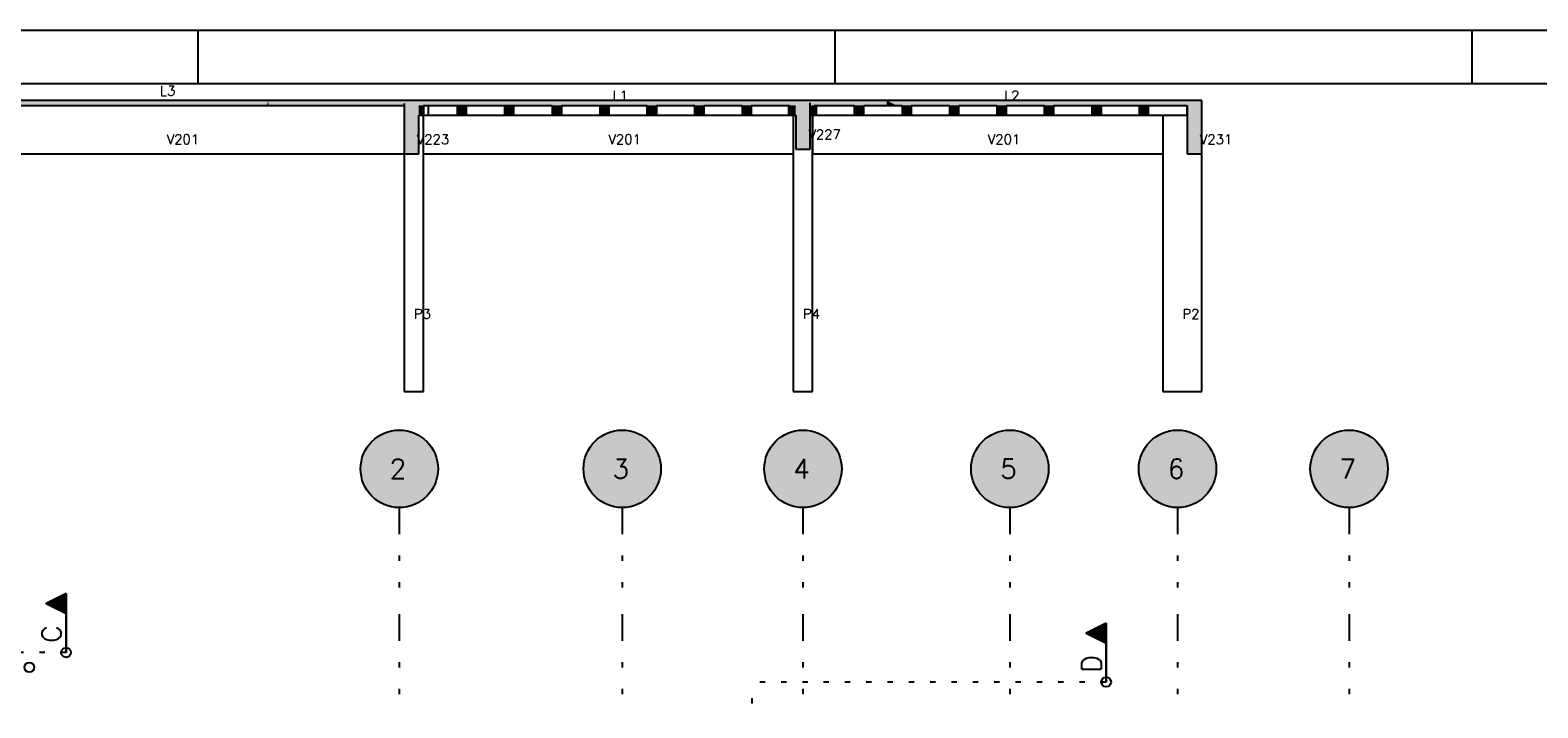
# Model space of a CAD drawing. Extents: x 0 to 119, y 0 to 84.
# Tile 14 of 19: x 18 to 46, y 71 to 84. Entities that reach past the tile are written whole.
import ezdxf

# ---------------------------------------------------------------- set-up
doc = ezdxf.new("R2010")
doc.units = 0
doc.header["$MEASUREMENT"] = 0
doc.linetypes.add('ESTILO_TQS_0002', pattern=[0.4, 0.1, -0.3])
doc.linetypes.add('ESTILO_TQS_0004', pattern=[2, 0.5, -0.4, 0.1, -0.4, 0.1, -0.5])
for name, color, linetype in [('1', 1, 'CONTINUOUS'), ('2', 2, 'CONTINUOUS'), ('3', 3, 'CONTINUOUS'), ('6', 6, 'CONTINUOUS'), ('8', 8, 'CONTINUOUS'), ('9', 9, 'CONTINUOUS')]:
    doc.layers.add(name, color=color, linetype=linetype)
doc.styles.get("Standard").update_dxf_attribs({"font": 'ROMANS.SHX'})

msp = doc.modelspace()

# ---------------------------------------------------------------- linework, layer by layer
at = {"layer": '1', "linetype": 'Continuous'}
for p, q in [((0, 84.1), (118.9, 84.1)), ((21, 83.1), (21, 84.1)), ((32.95, 83.1), (32.95, 84.1)), ((44.9, 83.1), (44.9, 84.1))]:
    msp.add_line(p, q, dxfattribs=at)
at = {"layer": '1', "linetype": 'ESTILO_TQS_0004'}
for p, q in [((24.771, 75.149), (24.771, 6.967)), ((28.953, 75.149), (28.953, 6.967)), ((32.344, 75.149), (32.344, 6.967)), ((36.225, 75.149), (36.225, 6.967)), ((39.371, 75.149), (39.371, 6.967)), ((42.589, 75.149), (42.589, 6.967))]:
    msp.add_line(p, q, dxfattribs=at)
at = {"layer": '1', "linetype": 'Continuous'}
for centre in [(18.52, 72.432), (17.828, 72.155), (38.032, 71.878)]:
    msp.add_circle(centre, 0.0909, dxfattribs=at)
at = {"layer": '2', "linetype": 'Continuous'}
for centre in [(24.771, 75.876), (28.953, 75.876), (32.344, 75.876), (36.225, 75.876), (39.371, 75.876), (42.589, 75.876)]:
    msp.add_circle(centre, 0.727, dxfattribs=at)
at = {"layer": '3', "linetype": 'Continuous'}
for p, q in [((18.52, 73.537), (18.143, 73.349)), ((18.143, 73.349), (18.519, 73.161)), ((18.519, 73.535), (18.147, 73.349)), ((18.147, 73.349), (18.519, 73.163)), ((18.172, 73.361), (18.172, 73.336)), ((18.201, 73.376), (18.201, 73.321)), ((18.23, 73.39), (18.23, 73.307)), ((18.259, 73.405), (18.259, 73.292)), ((18.288, 73.419), (18.288, 73.278)), ((18.317, 73.434), (18.317, 73.263)), ((18.346, 73.448), (18.346, 73.249)), ((18.375, 73.463), (18.375, 73.234)), ((18.404, 73.477), (18.404, 73.22)), ((18.433, 73.492), (18.433, 73.205)), ((18.462, 73.506), (18.462, 73.191)), ((18.491, 73.521), (18.491, 73.176)), ((18.519, 73.535), (18.519, 72.432)), ((18.52, 72.432), (18.52, 73.537)), ((38.032, 72.984), (37.655, 72.795)), ((38.03, 72.981), (37.658, 72.795)), ((38.03, 72.981), (38.03, 71.878)), ((38.032, 71.878), (38.032, 72.984)), ((37.655, 72.795), (38.03, 72.607)), ((37.658, 72.795), (38.03, 72.609)), ((37.684, 72.808), (37.684, 72.782)), ((37.713, 72.822), (37.713, 72.768)), ((37.742, 72.837), (37.742, 72.753)), ((37.771, 72.851), (37.771, 72.739)), ((37.8, 72.866), (37.8, 72.724)), ((37.829, 72.88), (37.829, 72.71)), ((37.858, 72.895), (37.858, 72.695)), ((37.887, 72.909), (37.887, 72.681)), ((37.916, 72.924), (37.916, 72.666)), ((37.945, 72.938), (37.945, 72.652)), ((37.974, 72.953), (37.974, 72.637)), ((38.003, 72.967), (38.003, 72.623))]:
    msp.add_line(p, q, dxfattribs=at)
at = {"layer": '3', "linetype": 'ESTILO_TQS_0002'}
for p, q in [((18.52, 72.432), (13.954, 72.432)), ((31.389, 20.678), (31.389, 71.878)), ((38.032, 71.878), (31.389, 71.878))]:
    msp.add_line(p, q, dxfattribs=at)
at = {"layer": '3', "linetype": 'Continuous'}
for points in [[(18.519, 73.535), (18.147, 73.349), (18.519, 73.163), (18.519, 73.535)], [(38.03, 72.981), (37.658, 72.795), (38.03, 72.609), (38.03, 72.981)]]:
    msp.add_lwpolyline(points, dxfattribs=at)
at = {"layer": '6', "linetype": 'Continuous'}
for p, q in [((22.314, 82.781), (15.498, 82.781)), ((15.953, 82.69), (22.284, 82.69)), ((22.284, 82.69), (22.314, 82.69)), ((24.862, 82.781), (22.314, 82.781)), ((22.314, 82.69), (22.697, 82.69)), ((22.697, 82.69), (24.862, 82.69)), ((25.134, 82.781), (24.862, 82.781)), ((24.862, 82.726), (24.862, 82.69)), ((24.862, 82.69), (24.862, 81.781)), ((26.637, 82.781), (25.134, 82.781)), ((25.225, 82.69), (25.858, 82.69)), ((25.225, 82.69), (25.225, 82.508)), ((25.225, 82.659), (25.225, 82.69)), ((25.225, 82.508), (25.225, 82.659)), ((25.316, 82.508), (25.316, 82.69)), ((25.858, 82.69), (25.932, 82.69)), ((25.858, 82.69), (25.858, 82.539)), ((25.932, 82.69), (26.029, 82.69)), ((26.029, 82.69), (26.637, 82.69)), ((26.029, 82.66), (26.029, 82.69)), ((26.029, 82.508), (26.029, 82.66)), ((32.207, 82.781), (26.637, 82.781)), ((26.637, 82.69), (26.749, 82.69)), ((26.749, 82.69), (26.92, 82.69)), ((26.749, 82.508), (26.749, 82.69)), ((26.749, 82.508), (26.749, 82.69)), ((26.749, 82.69), (26.749, 82.508)), ((26.92, 82.69), (27.64, 82.69)), ((26.92, 82.66), (26.92, 82.69)), ((26.92, 82.508), (26.92, 82.66)), ((27.64, 82.69), (27.64, 82.539)), ((27.811, 82.69), (28.531, 82.69)), ((27.811, 82.69), (27.811, 82.508)), ((27.811, 82.66), (27.811, 82.69)), ((27.811, 82.508), (27.811, 82.66)), ((28.531, 82.69), (28.702, 82.69)), ((28.531, 82.69), (28.531, 82.508)), ((28.702, 82.69), (29.422, 82.69)), ((28.702, 82.69), (28.702, 82.508)), ((28.702, 82.66), (28.702, 82.69)), ((28.702, 82.508), (28.702, 82.66)), ((29.422, 82.508), (29.422, 82.69)), ((29.422, 82.69), (29.422, 82.508)), ((29.593, 82.69), (30.313, 82.69)), ((29.593, 82.69), (29.593, 82.508)), ((29.593, 82.66), (29.593, 82.69)), ((29.593, 82.508), (29.593, 82.66)), ((30.313, 82.508), (30.313, 82.69)), ((30.313, 82.69), (30.313, 82.539)), ((30.484, 82.69), (30.589, 82.69)), ((30.484, 82.69), (30.484, 82.508)), ((30.484, 82.66), (30.484, 82.69)), ((30.484, 82.508), (30.484, 82.66)), ((30.589, 82.69), (30.776, 82.69)), ((30.776, 82.69), (31.204, 82.69)), ((31.204, 82.69), (31.204, 82.539)), ((31.375, 82.69), (32.094, 82.69)), ((31.375, 82.69), (31.375, 82.508)), ((31.375, 82.66), (31.375, 82.69)), ((31.375, 82.508), (31.375, 82.66)), ((32.071, 82.69), (32.071, 82.508)), ((32.094, 82.508), (32.094, 82.69)), ((32.094, 82.69), (32.094, 82.54)), ((32.48, 82.781), (32.207, 82.781)), ((33.912, 82.781), (32.48, 82.781)), ((32.48, 82.69), (32.48, 82.74)), ((32.48, 82.609), (32.48, 82.69)), ((32.48, 82.508), (32.48, 82.609)), ((32.553, 82.69), (32.556, 82.69)), ((32.556, 82.69), (32.583, 82.69)), ((32.593, 82.69), (33.313, 82.69)), ((32.593, 82.69), (32.593, 82.508)), ((32.593, 82.66), (32.593, 82.69)), ((32.593, 82.508), (32.593, 82.66)), ((33.313, 82.508), (33.313, 82.69)), ((33.313, 82.69), (33.313, 82.539)), ((33.484, 82.69), (33.912, 82.69)), ((33.484, 82.66), (33.484, 82.69)), ((33.484, 82.508), (33.484, 82.66)), ((39.553, 82.781), (33.912, 82.781)), ((33.912, 82.69), (34.098, 82.69)), ((34.098, 82.69), (34.204, 82.69)), ((34.204, 82.69), (34.204, 82.539)), ((34.374, 82.69), (35.094, 82.69)), ((34.374, 82.69), (34.374, 82.508)), ((34.374, 82.66), (34.374, 82.69)), ((34.374, 82.508), (34.374, 82.66)), ((35.094, 82.69), (35.094, 82.539)), ((35.265, 82.69), (35.985, 82.69)), ((35.265, 82.66), (35.265, 82.69)), ((35.265, 82.508), (35.265, 82.66)), ((35.985, 82.508), (35.985, 82.69)), ((35.985, 82.69), (35.985, 82.508)), ((36.156, 82.69), (36.876, 82.69)), ((36.156, 82.69), (36.156, 82.508)), ((36.156, 82.66), (36.156, 82.69)), ((36.156, 82.508), (36.156, 82.66)), ((36.876, 82.508), (36.876, 82.69)), ((36.876, 82.69), (36.876, 82.508)), ((37.047, 82.69), (37.663, 82.69)), ((37.047, 82.69), (37.047, 82.508)), ((37.047, 82.66), (37.047, 82.69)), ((37.047, 82.508), (37.047, 82.66)), ((37.663, 82.69), (37.694, 82.69)), ((37.694, 82.69), (37.767, 82.69)), ((37.767, 82.69), (37.938, 82.69)), ((37.767, 82.508), (37.767, 82.69)), ((37.767, 82.69), (37.767, 82.508)), ((37.938, 82.69), (38.658, 82.69)), ((37.938, 82.69), (37.938, 82.508)), ((37.938, 82.66), (37.938, 82.69)), ((37.938, 82.508), (37.938, 82.66)), ((38.658, 82.69), (38.829, 82.69)), ((38.658, 82.508), (38.658, 82.69)), ((38.658, 82.69), (38.658, 82.508)), ((38.829, 82.69), (39.302, 82.69)), ((38.829, 82.66), (38.829, 82.69)), ((38.829, 82.508), (38.829, 82.66)), ((39.302, 82.69), (39.549, 82.69)), ((39.549, 82.508), (39.549, 82.69)), ((39.549, 82.69), (39.549, 82.539)), ((39.825, 82.781), (39.553, 82.781)), ((39.825, 82.217), (39.825, 82.781)), ((39.825, 77.327), (39.825, 82.781)), ((25.134, 82.184), (25.134, 82.508)), ((25.134, 82.508), (25.189, 82.508)), ((25.189, 82.508), (25.225, 82.508)), ((25.225, 82.508), (25.316, 82.508)), ((25.225, 77.327), (25.225, 82.508)), ((25.316, 82.508), (25.858, 82.508)), ((25.858, 82.539), (25.858, 82.508)), ((25.858, 82.508), (25.932, 82.508)), ((25.932, 82.508), (25.993, 82.508)), ((25.993, 82.508), (26.029, 82.508)), ((26.029, 82.508), (26.749, 82.508)), ((26.749, 82.508), (26.823, 82.508)), ((26.823, 82.508), (26.92, 82.508)), ((26.92, 82.508), (27.64, 82.508)), ((27.64, 82.539), (27.64, 82.508)), ((27.64, 82.508), (27.71, 82.508)), ((27.71, 82.508), (27.772, 82.508)), ((27.772, 82.508), (27.811, 82.508)), ((27.811, 82.508), (28.531, 82.508)), ((28.531, 82.508), (28.601, 82.508)), ((28.601, 82.508), (28.702, 82.508)), ((28.702, 82.508), (29.422, 82.508)), ((29.422, 82.508), (29.446, 82.508)), ((29.446, 82.508), (29.455, 82.508)), ((29.455, 82.508), (29.515, 82.508)), ((29.515, 82.508), (29.519, 82.508)), ((29.519, 82.508), (29.593, 82.508)), ((29.593, 82.508), (30.313, 82.508)), ((30.313, 82.539), (30.313, 82.508)), ((30.313, 82.508), (30.383, 82.508)), ((30.383, 82.508), (30.386, 82.508)), ((30.386, 82.508), (30.484, 82.508)), ((30.484, 82.508), (31.204, 82.508)), ((31.204, 82.539), (31.204, 82.508)), ((31.204, 82.508), (31.273, 82.508)), ((31.273, 82.508), (31.375, 82.508)), ((31.375, 82.508), (32.071, 82.508)), ((32.071, 82.508), (32.094, 82.508)), ((32.094, 82.54), (32.094, 82.508)), ((32.094, 82.508), (32.104, 82.508)), ((32.104, 82.508), (32.107, 82.508)), ((32.107, 82.508), (32.127, 82.508)), ((32.127, 82.508), (32.131, 82.508)), ((32.131, 82.508), (32.162, 82.508)), ((32.162, 82.508), (32.182, 82.508)), ((32.162, 82.508), (32.162, 77.327)), ((32.182, 82.508), (32.207, 82.508)), ((32.207, 82.508), (32.207, 81.872)), ((32.48, 82.279), (32.48, 82.508)), ((32.48, 82.508), (32.5, 82.508)), ((32.5, 82.508), (32.525, 82.508)), ((32.525, 82.508), (32.525, 81.781)), ((32.525, 82.508), (32.553, 82.508)), ((32.525, 77.327), (32.525, 82.508)), ((32.553, 82.508), (32.556, 82.508)), ((32.556, 82.508), (32.583, 82.508)), ((32.583, 82.508), (32.593, 82.508)), ((32.593, 82.508), (33.313, 82.508)), ((33.313, 82.539), (33.313, 82.508)), ((33.313, 82.508), (33.336, 82.508)), ((33.336, 82.508), (33.345, 82.508)), ((33.345, 82.508), (33.352, 82.508)), ((33.352, 82.508), (33.484, 82.508)), ((33.484, 82.508), (34.204, 82.508)), ((34.204, 82.539), (34.204, 82.508)), ((34.204, 82.508), (34.282, 82.508)), ((34.282, 82.508), (34.342, 82.508)), ((34.342, 82.508), (34.374, 82.508)), ((34.374, 82.508), (35.094, 82.508)), ((35.094, 82.539), (35.094, 82.508)), ((35.094, 82.508), (35.118, 82.508)), ((35.118, 82.508), (35.121, 82.508)), ((35.121, 82.508), (35.265, 82.508)), ((35.265, 82.508), (35.985, 82.508)), ((35.985, 82.508), (36.054, 82.508)), ((36.054, 82.508), (36.128, 82.508)), ((36.128, 82.508), (36.156, 82.508)), ((36.156, 82.508), (36.876, 82.508)), ((36.876, 82.508), (36.955, 82.508)), ((36.955, 82.508), (37.047, 82.508)), ((37.047, 82.508), (37.767, 82.508)), ((37.767, 82.508), (37.845, 82.508)), ((37.845, 82.508), (37.915, 82.508)), ((37.915, 82.508), (37.938, 82.508)), ((37.938, 82.508), (38.658, 82.508)), ((38.658, 82.508), (38.736, 82.508)), ((38.736, 82.508), (38.829, 82.508)), ((38.829, 82.508), (39.549, 82.508)), ((39.098, 82.508), (39.098, 77.327)), ((39.549, 82.508), (39.549, 82.539)), ((39.549, 82.539), (39.551, 82.508)), ((39.551, 82.508), (39.551, 82.508)), ((39.551, 82.508), (39.553, 82.508)), ((39.553, 82.508), (39.553, 81.781)), ((25.134, 81.781), (25.134, 82.184)), ((32.48, 81.872), (32.48, 82.279)), ((39.825, 81.781), (39.825, 82.217)), ((15.953, 81.781), (24.862, 81.781)), ((24.862, 81.781), (25.028, 81.781)), ((24.862, 81.781), (24.862, 77.327)), ((25.028, 81.781), (25.134, 81.781)), ((25.225, 81.781), (32.162, 81.781)), ((32.207, 81.872), (32.358, 81.872)), ((32.358, 81.872), (32.48, 81.872)), ((32.525, 81.781), (39.098, 81.781)), ((39.553, 81.781), (39.703, 81.781)), ((39.703, 81.781), (39.825, 81.781)), ((24.862, 77.327), (25.225, 77.327)), ((32.162, 77.327), (32.525, 77.327)), ((39.098, 77.327), (39.825, 77.327))]:
    msp.add_line(p, q, dxfattribs=at)
at = {"layer": '8', "linetype": 'Continuous'}
msp.add_line((2.5, 83.1), (117.9, 83.1), dxfattribs=at)
at = {"layer": '9', "linetype": 'Continuous'}
for points in [[(22.314, 82.781), (15.626, 82.781), (15.498, 82.781)], [(22.314, 82.781), (15.498, 82.781), (15.498, 82.756)], [(22.314, 82.781), (15.498, 82.756), (15.498, 82.69)], [(22.314, 82.781), (15.498, 82.69), (15.626, 82.69)], [(22.314, 82.781), (15.953, 82.781), (15.626, 82.781)], [(22.314, 82.781), (15.626, 82.69), (15.953, 82.69)], [(22.314, 82.781), (22.284, 82.781), (15.953, 82.781)], [(22.314, 82.781), (15.953, 82.69), (22.284, 82.69)], [(22.314, 82.781), (22.284, 82.69), (22.314, 82.69)], [(22.314, 82.781), (22.314, 82.69), (22.697, 82.69)], [(22.314, 82.781), (22.697, 82.69), (24.862, 82.69)], [(22.314, 82.781), (24.862, 82.69), (24.862, 82.726)], [(22.314, 82.781), (24.862, 82.726), (24.862, 82.781)], [(22.314, 82.781), (24.862, 82.781), (22.697, 82.781)], [(22.314, 82.781), (22.697, 82.781), (22.314, 82.781)], [(24.862, 82.781), (24.862, 82.389), (24.862, 81.781)], [(24.862, 82.781), (24.862, 81.781), (25.028, 81.781)], [(24.862, 82.781), (25.028, 81.781), (25.134, 81.781)], [(24.862, 82.781), (25.134, 81.781), (25.134, 82.184)], [(24.862, 82.781), (25.134, 82.184), (25.134, 82.781)], [(24.862, 82.781), (25.134, 82.781), (25.028, 82.781)], [(24.862, 82.781), (25.028, 82.781), (24.862, 82.781)], [(26.637, 82.781), (25.189, 82.781), (25.134, 82.781)], [(26.637, 82.781), (25.134, 82.781), (25.134, 82.744)], [(26.637, 82.781), (25.134, 82.744), (25.134, 82.69)], [(26.637, 82.781), (25.134, 82.69), (25.189, 82.69)], [(25.134, 82.617), (25.225, 82.659), (25.225, 82.69)], [(25.134, 82.617), (25.225, 82.69), (25.189, 82.69)], [(25.134, 82.617), (25.189, 82.69), (25.134, 82.69)], [(25.134, 82.617), (25.134, 82.69), (25.134, 82.617)], [(25.134, 82.617), (25.225, 82.508), (25.225, 82.659)], [(25.134, 82.617), (25.134, 82.508), (25.189, 82.508)], [(25.134, 82.617), (25.189, 82.508), (25.225, 82.508)], [(26.637, 82.781), (25.189, 82.69), (26.637, 82.69)], [(25.932, 82.69), (25.858, 82.69), (25.858, 82.539)], [(25.932, 82.69), (25.858, 82.539), (25.858, 82.508)], [(25.932, 82.69), (25.858, 82.508), (25.932, 82.508)], [(25.932, 82.69), (25.932, 82.508), (25.993, 82.508)], [(25.932, 82.69), (25.993, 82.508), (26.029, 82.508)], [(25.932, 82.69), (26.029, 82.508), (26.029, 82.66)], [(25.932, 82.69), (26.029, 82.66), (26.029, 82.69)], [(25.932, 82.69), (26.029, 82.69), (25.993, 82.69)], [(25.932, 82.69), (25.993, 82.69), (25.932, 82.69)], [(26.637, 82.781), (26.637, 82.69), (30.589, 82.69)], [(26.637, 82.781), (30.589, 82.69), (30.776, 82.69)], [(26.637, 82.781), (30.776, 82.69), (32.162, 82.69)], [(26.637, 82.781), (32.162, 82.69), (32.182, 82.69)], [(26.637, 82.781), (32.182, 82.69), (32.207, 82.69)], [(26.637, 82.781), (32.207, 82.69), (32.207, 82.731)], [(26.637, 82.781), (32.207, 82.731), (32.207, 82.781)], [(26.637, 82.781), (32.207, 82.781), (32.182, 82.781)], [(26.637, 82.781), (32.182, 82.781), (32.162, 82.781)], [(26.637, 82.781), (32.162, 82.781), (30.776, 82.781)], [(26.637, 82.781), (30.776, 82.781), (30.589, 82.781)], [(26.637, 82.781), (30.589, 82.781), (26.637, 82.781)], [(26.749, 82.69), (26.749, 82.539), (26.749, 82.508)], [(26.749, 82.69), (26.749, 82.508), (26.823, 82.508)], [(26.749, 82.69), (26.823, 82.508), (26.92, 82.508)], [(26.749, 82.69), (26.92, 82.508), (26.92, 82.66)], [(26.749, 82.69), (26.92, 82.66), (26.92, 82.69)], [(26.749, 82.69), (26.92, 82.69), (26.823, 82.69)], [(26.749, 82.69), (26.823, 82.69), (26.749, 82.69)], [(27.71, 82.69), (27.64, 82.69), (27.64, 82.539)], [(27.71, 82.69), (27.64, 82.539), (27.64, 82.508)], [(27.71, 82.69), (27.64, 82.508), (27.71, 82.508)], [(27.71, 82.69), (27.71, 82.508), (27.772, 82.508)], [(27.71, 82.69), (27.772, 82.508), (27.811, 82.508)], [(27.71, 82.69), (27.811, 82.508), (27.811, 82.66)], [(27.71, 82.69), (27.811, 82.66), (27.811, 82.69)], [(27.71, 82.69), (27.811, 82.69), (27.772, 82.69)], [(27.71, 82.69), (27.772, 82.69), (27.71, 82.69)], [(28.531, 82.69), (28.531, 82.539), (28.531, 82.508)], [(28.531, 82.69), (28.531, 82.508), (28.601, 82.508)], [(28.531, 82.69), (28.601, 82.508), (28.702, 82.508)], [(28.531, 82.69), (28.702, 82.508), (28.702, 82.66)], [(28.531, 82.69), (28.702, 82.66), (28.702, 82.69)], [(28.531, 82.69), (28.702, 82.69), (28.601, 82.69)], [(28.531, 82.69), (28.601, 82.69), (28.531, 82.69)], [(29.422, 82.69), (29.422, 82.539), (29.422, 82.508)], [(29.422, 82.69), (29.422, 82.508), (29.446, 82.508)], [(29.422, 82.69), (29.446, 82.508), (29.455, 82.508)], [(29.422, 82.69), (29.455, 82.508), (29.515, 82.508)], [(29.422, 82.69), (29.515, 82.508), (29.519, 82.508)], [(29.422, 82.69), (29.519, 82.508), (29.593, 82.508)], [(29.422, 82.69), (29.593, 82.508), (29.593, 82.66)], [(29.422, 82.69), (29.593, 82.66), (29.593, 82.69)], [(29.422, 82.69), (29.593, 82.69), (29.519, 82.69)], [(29.422, 82.69), (29.519, 82.69), (29.515, 82.69)], [(29.422, 82.69), (29.515, 82.69), (29.455, 82.69)], [(29.422, 82.69), (29.455, 82.69), (29.446, 82.69)], [(29.422, 82.69), (29.446, 82.69), (29.422, 82.69)], [(30.313, 82.539), (30.383, 82.508), (30.383, 82.69)], [(30.313, 82.539), (30.383, 82.69), (30.313, 82.69)], [(30.383, 82.69), (30.386, 82.508), (30.386, 82.69)], [(30.383, 82.69), (30.383, 82.508), (30.386, 82.508)], [(30.386, 82.69), (30.484, 82.508), (30.484, 82.69)], [(30.386, 82.69), (30.386, 82.508), (30.484, 82.508)], [(30.484, 82.69), (30.484, 82.508), (30.484, 82.66)], [(31.273, 82.69), (31.204, 82.539), (31.273, 82.508)], [(31.273, 82.69), (31.204, 82.69), (31.204, 82.539)], [(31.375, 82.69), (31.273, 82.69), (31.375, 82.508)], [(31.375, 82.508), (31.273, 82.69), (31.273, 82.508)], [(31.375, 82.66), (31.375, 82.69), (31.375, 82.508)], [(32.127, 82.69), (32.104, 82.69), (32.094, 82.69)], [(32.127, 82.69), (32.094, 82.69), (32.094, 82.54)], [(32.127, 82.69), (32.094, 82.54), (32.094, 82.508)], [(32.127, 82.69), (32.094, 82.508), (32.104, 82.508)], [(32.127, 82.69), (32.107, 82.69), (32.104, 82.69)], [(32.127, 82.69), (32.104, 82.508), (32.107, 82.508)], [(32.127, 82.69), (32.107, 82.508), (32.127, 82.508)], [(32.127, 82.69), (32.127, 82.508), (32.131, 82.508)], [(32.127, 82.69), (32.131, 82.508), (32.162, 82.508)], [(32.127, 82.69), (32.162, 82.508), (32.182, 82.508)], [(32.127, 82.69), (32.182, 82.508), (32.207, 82.508)], [(32.127, 82.69), (32.207, 82.508), (32.207, 82.59)], [(32.127, 82.69), (32.207, 82.59), (32.207, 82.69)], [(32.127, 82.69), (32.207, 82.69), (32.182, 82.69)], [(32.127, 82.69), (32.182, 82.69), (32.162, 82.69)], [(32.127, 82.69), (32.162, 82.69), (32.131, 82.69)], [(32.127, 82.69), (32.131, 82.69), (32.127, 82.69)], [(32.207, 82.781), (32.207, 82.374), (32.207, 81.872)], [(32.207, 82.781), (32.207, 81.872), (32.358, 81.872)], [(32.207, 82.781), (32.358, 81.872), (32.48, 81.872)], [(32.207, 82.781), (32.48, 81.872), (32.48, 82.279)], [(32.207, 82.781), (32.48, 82.279), (32.48, 82.781)], [(32.207, 82.781), (32.48, 82.781), (32.358, 82.781)], [(32.207, 82.781), (32.358, 82.781), (32.207, 82.781)], [(33.912, 82.781), (32.5, 82.781), (32.48, 82.781)], [(33.912, 82.781), (32.48, 82.781), (32.48, 82.74)], [(33.912, 82.781), (32.48, 82.74), (32.48, 82.69)], [(33.912, 82.781), (32.48, 82.69), (32.5, 82.69)], [(32.48, 82.609), (32.593, 82.66), (32.593, 82.69)], [(32.48, 82.609), (32.593, 82.69), (32.583, 82.69)], [(32.48, 82.609), (32.583, 82.69), (32.556, 82.69)], [(32.48, 82.609), (32.556, 82.69), (32.553, 82.69)], [(32.48, 82.609), (32.553, 82.69), (32.525, 82.69)], [(32.48, 82.609), (32.525, 82.69), (32.5, 82.69)], [(32.48, 82.609), (32.5, 82.69), (32.48, 82.69)], [(32.48, 82.609), (32.48, 82.69), (32.48, 82.609)], [(32.48, 82.609), (32.593, 82.508), (32.593, 82.66)], [(32.48, 82.609), (32.48, 82.508), (32.5, 82.508)], [(32.48, 82.609), (32.5, 82.508), (32.525, 82.508)], [(32.48, 82.609), (32.525, 82.508), (32.553, 82.508)], [(32.48, 82.609), (32.553, 82.508), (32.556, 82.508)], [(32.48, 82.609), (32.556, 82.508), (32.583, 82.508)], [(32.48, 82.609), (32.583, 82.508), (32.593, 82.508)], [(33.912, 82.781), (32.525, 82.781), (32.5, 82.781)], [(33.912, 82.781), (32.5, 82.69), (32.525, 82.69)], [(33.912, 82.781), (32.525, 82.69), (33.912, 82.69)], [(33.345, 82.69), (33.336, 82.69), (33.313, 82.69)], [(33.345, 82.69), (33.313, 82.69), (33.313, 82.539)], [(33.345, 82.69), (33.313, 82.539), (33.313, 82.508)], [(33.345, 82.69), (33.313, 82.508), (33.336, 82.508)], [(33.345, 82.69), (33.336, 82.508), (33.345, 82.508)], [(33.345, 82.69), (33.345, 82.508), (33.352, 82.508)], [(33.345, 82.69), (33.352, 82.508), (33.484, 82.508)], [(33.345, 82.69), (33.484, 82.508), (33.484, 82.66)], [(33.345, 82.69), (33.484, 82.66), (33.484, 82.69)], [(33.345, 82.69), (33.484, 82.69), (33.352, 82.69)], [(33.345, 82.69), (33.352, 82.69), (33.345, 82.69)], [(33.912, 82.781), (33.912, 82.69), (34.098, 82.69)], [(33.912, 82.781), (34.098, 82.69), (37.663, 82.69)], [(33.912, 82.781), (37.663, 82.69), (37.694, 82.69)], [(33.912, 82.781), (37.694, 82.69), (39.302, 82.69)], [(33.912, 82.781), (39.302, 82.69), (39.553, 82.69)], [(33.912, 82.781), (39.553, 82.69), (39.553, 82.731)], [(33.912, 82.781), (39.553, 82.731), (39.553, 82.781)], [(33.912, 82.781), (39.553, 82.781), (39.302, 82.781)], [(33.912, 82.781), (39.302, 82.781), (37.694, 82.781)], [(33.912, 82.781), (37.694, 82.781), (37.663, 82.781)], [(33.912, 82.781), (37.663, 82.781), (34.098, 82.781)], [(33.912, 82.781), (34.098, 82.781), (33.912, 82.781)], [(34.282, 82.69), (34.204, 82.69), (34.204, 82.539)], [(34.282, 82.69), (34.204, 82.539), (34.204, 82.508)], [(34.282, 82.69), (34.204, 82.508), (34.282, 82.508)], [(34.282, 82.69), (34.282, 82.508), (34.342, 82.508)], [(34.282, 82.69), (34.342, 82.508), (34.374, 82.508)], [(34.282, 82.69), (34.374, 82.508), (34.374, 82.66)], [(34.282, 82.69), (34.374, 82.66), (34.374, 82.69)], [(34.282, 82.69), (34.374, 82.69), (34.342, 82.69)], [(34.282, 82.69), (34.342, 82.69), (34.282, 82.69)], [(35.118, 82.69), (35.094, 82.69), (35.094, 82.539)], [(35.118, 82.69), (35.094, 82.539), (35.094, 82.508)], [(35.118, 82.69), (35.094, 82.508), (35.118, 82.508)], [(35.118, 82.69), (35.118, 82.508), (35.121, 82.508)], [(35.118, 82.69), (35.121, 82.508), (35.265, 82.508)], [(35.118, 82.69), (35.265, 82.508), (35.265, 82.66)], [(35.118, 82.69), (35.265, 82.66), (35.265, 82.69)], [(35.118, 82.69), (35.265, 82.69), (35.121, 82.69)], [(35.118, 82.69), (35.121, 82.69), (35.118, 82.69)], [(35.985, 82.69), (35.985, 82.539), (35.985, 82.508)], [(35.985, 82.69), (35.985, 82.508), (36.054, 82.508)], [(35.985, 82.69), (36.054, 82.508), (36.128, 82.508)], [(35.985, 82.69), (36.128, 82.508), (36.156, 82.508)], [(35.985, 82.69), (36.156, 82.508), (36.156, 82.66)], [(35.985, 82.69), (36.156, 82.66), (36.156, 82.69)], [(35.985, 82.69), (36.156, 82.69), (36.128, 82.69)], [(35.985, 82.69), (36.128, 82.69), (36.054, 82.69)], [(35.985, 82.69), (36.054, 82.69), (35.985, 82.69)], [(36.876, 82.69), (36.876, 82.539), (36.876, 82.508)], [(36.876, 82.69), (36.876, 82.508), (36.955, 82.508)], [(36.876, 82.69), (36.955, 82.508), (37.047, 82.508)], [(36.876, 82.69), (37.047, 82.508), (37.047, 82.66)], [(36.876, 82.69), (37.047, 82.66), (37.047, 82.69)], [(36.876, 82.69), (37.047, 82.69), (36.955, 82.69)], [(36.876, 82.69), (36.955, 82.69), (36.876, 82.69)], [(37.767, 82.69), (37.767, 82.539), (37.767, 82.508)], [(37.767, 82.69), (37.767, 82.508), (37.845, 82.508)], [(37.767, 82.69), (37.845, 82.508), (37.915, 82.508)], [(37.767, 82.69), (37.915, 82.508), (37.938, 82.508)], [(37.767, 82.69), (37.938, 82.508), (37.938, 82.66)], [(37.767, 82.69), (37.938, 82.66), (37.938, 82.69)], [(37.767, 82.69), (37.938, 82.69), (37.915, 82.69)], [(37.767, 82.69), (37.915, 82.69), (37.845, 82.69)], [(37.767, 82.69), (37.845, 82.69), (37.767, 82.69)], [(38.658, 82.69), (38.658, 82.539), (38.658, 82.508)], [(38.658, 82.69), (38.658, 82.508), (38.736, 82.508)], [(38.658, 82.69), (38.736, 82.508), (38.829, 82.508)], [(38.658, 82.69), (38.829, 82.508), (38.829, 82.66)], [(38.658, 82.69), (38.829, 82.66), (38.829, 82.69)], [(38.658, 82.69), (38.829, 82.69), (38.736, 82.69)], [(38.658, 82.69), (38.736, 82.69), (38.658, 82.69)], [(39.549, 82.539), (39.553, 82.59), (39.553, 82.69)], [(39.549, 82.539), (39.553, 82.69), (39.551, 82.69)], [(39.549, 82.539), (39.551, 82.69), (39.549, 82.69)], [(39.549, 82.539), (39.549, 82.69), (39.549, 82.539)], [(39.553, 82.781), (39.553, 82.334), (39.553, 81.781)], [(39.553, 82.781), (39.553, 81.781), (39.703, 81.781)], [(39.553, 82.781), (39.703, 81.781), (39.825, 81.781)], [(39.553, 82.781), (39.825, 81.781), (39.825, 82.217)], [(39.553, 82.781), (39.825, 82.217), (39.825, 82.781)], [(39.553, 82.781), (39.825, 82.781), (39.703, 82.781)], [(39.553, 82.781), (39.703, 82.781), (39.553, 82.781)], [(30.313, 82.539), (30.313, 82.508), (30.383, 82.508)], [(31.273, 82.508), (31.204, 82.539), (31.204, 82.508)], [(39.549, 82.539), (39.553, 82.508), (39.553, 82.59)], [(39.549, 82.539), (39.551, 82.508), (39.551, 82.508)], [(39.549, 82.539), (39.551, 82.508), (39.553, 82.508)], [(25.498, 75.876), (24.274, 76.408), (24.207, 76.335)], [(25.498, 75.876), (24.351, 76.471), (24.274, 76.408)], [(25.498, 75.876), (24.436, 76.522), (24.351, 76.471)], [(25.498, 75.876), (24.527, 76.562), (24.436, 76.522)], [(25.498, 75.876), (24.623, 76.588), (24.527, 76.562)], [(25.498, 75.876), (24.721, 76.602), (24.623, 76.588)], [(25.498, 75.876), (24.82, 76.602), (24.721, 76.602)], [(25.498, 75.876), (24.919, 76.588), (24.82, 76.602)], [(25.498, 75.876), (25.014, 76.562), (24.919, 76.588)], [(25.498, 75.876), (25.105, 76.522), (25.014, 76.562)], [(25.498, 75.876), (25.19, 76.471), (25.105, 76.522)], [(25.498, 75.876), (25.267, 76.408), (25.19, 76.471)], [(25.498, 75.876), (25.335, 76.335), (25.267, 76.408)], [(29.68, 75.876), (28.456, 76.408), (28.389, 76.335)], [(29.68, 75.876), (28.533, 76.471), (28.456, 76.408)], [(29.68, 75.876), (28.618, 76.522), (28.533, 76.471)], [(29.68, 75.876), (28.709, 76.562), (28.618, 76.522)], [(29.68, 75.876), (28.805, 76.588), (28.709, 76.562)], [(29.68, 75.876), (28.903, 76.602), (28.805, 76.588)], [(29.68, 75.876), (29.002, 76.602), (28.903, 76.602)], [(29.68, 75.876), (29.101, 76.588), (29.002, 76.602)], [(29.68, 75.876), (29.196, 76.562), (29.101, 76.588)], [(29.68, 75.876), (29.287, 76.522), (29.196, 76.562)], [(29.68, 75.876), (29.372, 76.471), (29.287, 76.522)], [(29.68, 75.876), (29.449, 76.408), (29.372, 76.471)], [(29.68, 75.876), (29.517, 76.335), (29.449, 76.408)], [(33.071, 75.876), (31.847, 76.408), (31.779, 76.335)], [(33.071, 75.876), (31.924, 76.471), (31.847, 76.408)], [(33.071, 75.876), (32.009, 76.522), (31.924, 76.471)], [(33.071, 75.876), (32.1, 76.562), (32.009, 76.522)], [(33.071, 75.876), (32.196, 76.588), (32.1, 76.562)], [(33.071, 75.876), (32.294, 76.602), (32.196, 76.588)], [(33.071, 75.876), (32.393, 76.602), (32.294, 76.602)], [(33.071, 75.876), (32.492, 76.588), (32.393, 76.602)], [(33.071, 75.876), (32.587, 76.562), (32.492, 76.588)], [(33.071, 75.876), (32.678, 76.522), (32.587, 76.562)], [(33.071, 75.876), (32.763, 76.471), (32.678, 76.522)], [(33.071, 75.876), (32.84, 76.408), (32.763, 76.471)], [(33.071, 75.876), (32.908, 76.335), (32.84, 76.408)], [(36.953, 75.876), (35.729, 76.408), (35.661, 76.335)], [(36.953, 75.876), (35.806, 76.471), (35.729, 76.408)], [(36.953, 75.876), (35.891, 76.522), (35.806, 76.471)], [(36.953, 75.876), (35.982, 76.562), (35.891, 76.522)], [(36.953, 75.876), (36.077, 76.588), (35.982, 76.562)], [(36.953, 75.876), (36.176, 76.602), (36.077, 76.588)], [(36.953, 75.876), (36.275, 76.602), (36.176, 76.602)], [(36.953, 75.876), (36.373, 76.588), (36.275, 76.602)], [(36.953, 75.876), (36.469, 76.562), (36.373, 76.588)], [(36.953, 75.876), (36.56, 76.522), (36.469, 76.562)], [(36.953, 75.876), (36.645, 76.471), (36.56, 76.522)], [(36.953, 75.876), (36.722, 76.408), (36.645, 76.471)], [(36.953, 75.876), (36.79, 76.335), (36.722, 76.408)], [(40.098, 75.876), (38.874, 76.408), (38.807, 76.335)], [(40.098, 75.876), (38.951, 76.471), (38.874, 76.408)], [(40.098, 75.876), (39.036, 76.522), (38.951, 76.471)], [(40.098, 75.876), (39.127, 76.562), (39.036, 76.522)], [(40.098, 75.876), (39.223, 76.588), (39.127, 76.562)], [(40.098, 75.876), (39.321, 76.602), (39.223, 76.588)], [(40.098, 75.876), (39.42, 76.602), (39.321, 76.602)], [(40.098, 75.876), (39.519, 76.588), (39.42, 76.602)], [(40.098, 75.876), (39.614, 76.562), (39.519, 76.588)], [(40.098, 75.876), (39.705, 76.522), (39.614, 76.562)], [(40.098, 75.876), (39.79, 76.471), (39.705, 76.522)], [(40.098, 75.876), (39.867, 76.408), (39.79, 76.471)], [(40.098, 75.876), (39.935, 76.335), (39.867, 76.408)], [(43.316, 75.876), (42.093, 76.408), (42.025, 76.335)], [(43.316, 75.876), (42.17, 76.471), (42.093, 76.408)], [(43.316, 75.876), (42.254, 76.522), (42.17, 76.471)], [(43.316, 75.876), (42.345, 76.562), (42.254, 76.522)], [(43.316, 75.876), (42.441, 76.588), (42.345, 76.562)], [(43.316, 75.876), (42.539, 76.602), (42.441, 76.588)], [(43.316, 75.876), (42.639, 76.602), (42.539, 76.602)], [(43.316, 75.876), (42.737, 76.588), (42.639, 76.602)], [(43.316, 75.876), (42.833, 76.562), (42.737, 76.588)], [(43.316, 75.876), (42.924, 76.522), (42.833, 76.562)], [(43.316, 75.876), (43.008, 76.471), (42.924, 76.522)], [(43.316, 75.876), (43.085, 76.408), (43.008, 76.471)], [(43.316, 75.876), (43.153, 76.335), (43.085, 76.408)], [(25.498, 75.876), (24.104, 76.166), (24.071, 76.073)], [(25.498, 75.876), (24.149, 76.254), (24.104, 76.166)], [(25.498, 75.876), (24.207, 76.335), (24.149, 76.254)], [(25.498, 75.876), (25.392, 76.254), (25.335, 76.335)], [(25.498, 75.876), (25.438, 76.166), (25.392, 76.254)], [(25.498, 75.876), (25.471, 76.073), (25.438, 76.166)], [(29.68, 75.876), (28.286, 76.166), (28.252, 76.073)], [(29.68, 75.876), (28.331, 76.254), (28.286, 76.166)], [(29.68, 75.876), (28.389, 76.335), (28.331, 76.254)], [(29.68, 75.876), (29.574, 76.254), (29.517, 76.335)], [(29.68, 75.876), (29.62, 76.166), (29.574, 76.254)], [(29.68, 75.876), (29.653, 76.073), (29.62, 76.166)], [(33.071, 75.876), (31.677, 76.166), (31.643, 76.073)], [(33.071, 75.876), (31.722, 76.254), (31.677, 76.166)], [(33.071, 75.876), (31.779, 76.335), (31.722, 76.254)], [(33.071, 75.876), (32.965, 76.254), (32.908, 76.335)], [(33.071, 75.876), (33.011, 76.166), (32.965, 76.254)], [(33.071, 75.876), (33.044, 76.073), (33.011, 76.166)], [(36.953, 75.876), (35.558, 76.166), (35.525, 76.073)], [(36.953, 75.876), (35.604, 76.254), (35.558, 76.166)], [(36.953, 75.876), (35.661, 76.335), (35.604, 76.254)], [(36.953, 75.876), (36.847, 76.254), (36.79, 76.335)], [(36.953, 75.876), (36.892, 76.166), (36.847, 76.254)], [(36.953, 75.876), (36.926, 76.073), (36.892, 76.166)], [(40.098, 75.876), (38.704, 76.166), (38.671, 76.073)], [(40.098, 75.876), (38.749, 76.254), (38.704, 76.166)], [(40.098, 75.876), (38.807, 76.335), (38.749, 76.254)], [(40.098, 75.876), (39.992, 76.254), (39.935, 76.335)], [(40.098, 75.876), (40.038, 76.166), (39.992, 76.254)], [(40.098, 75.876), (40.071, 76.073), (40.038, 76.166)], [(43.316, 75.876), (41.922, 76.166), (41.889, 76.073)], [(43.316, 75.876), (41.968, 76.254), (41.922, 76.166)], [(43.316, 75.876), (42.025, 76.335), (41.968, 76.254)], [(43.316, 75.876), (43.21, 76.254), (43.153, 76.335)], [(43.316, 75.876), (43.256, 76.166), (43.21, 76.254)], [(43.316, 75.876), (43.289, 76.073), (43.256, 76.166)], [(25.498, 75.876), (24.05, 75.975), (24.044, 75.876)], [(25.498, 75.876), (24.044, 75.876), (24.05, 75.777)], [(25.498, 75.876), (24.071, 76.073), (24.05, 75.975)], [(25.498, 75.876), (24.05, 75.777), (24.071, 75.68)], [(25.498, 75.876), (24.071, 75.68), (24.104, 75.587)], [(25.498, 75.876), (24.104, 75.587), (24.149, 75.499)], [(25.498, 75.876), (24.149, 75.499), (24.207, 75.417)], [(25.498, 75.876), (24.207, 75.417), (24.274, 75.345)], [(25.498, 75.876), (24.274, 75.345), (24.351, 75.282)], [(25.498, 75.876), (24.351, 75.282), (24.436, 75.231)], [(25.498, 75.876), (24.436, 75.231), (24.527, 75.191)], [(25.498, 75.876), (24.527, 75.191), (24.623, 75.164)], [(25.498, 75.876), (24.623, 75.164), (24.721, 75.151)], [(25.498, 75.876), (24.721, 75.151), (24.82, 75.151)], [(25.498, 75.876), (24.82, 75.151), (24.919, 75.164)], [(25.498, 75.876), (24.919, 75.164), (25.014, 75.191)], [(25.498, 75.876), (25.014, 75.191), (25.105, 75.231)], [(25.498, 75.876), (25.105, 75.231), (25.19, 75.282)], [(25.498, 75.876), (25.19, 75.282), (25.267, 75.345)], [(25.498, 75.876), (25.267, 75.345), (25.335, 75.417)], [(25.498, 75.876), (25.335, 75.417), (25.392, 75.499)], [(25.498, 75.876), (25.392, 75.499), (25.438, 75.587)], [(25.498, 75.876), (25.438, 75.587), (25.471, 75.68)], [(25.498, 75.876), (25.491, 75.975), (25.471, 76.073)], [(25.498, 75.876), (25.471, 75.68), (25.491, 75.777)], [(25.498, 75.876), (25.491, 75.777), (25.498, 75.876)], [(29.68, 75.876), (28.232, 75.975), (28.225, 75.876)], [(29.68, 75.876), (28.225, 75.876), (28.232, 75.777)], [(29.68, 75.876), (28.252, 76.073), (28.232, 75.975)], [(29.68, 75.876), (28.232, 75.777), (28.252, 75.68)], [(29.68, 75.876), (28.252, 75.68), (28.286, 75.587)], [(29.68, 75.876), (28.286, 75.587), (28.331, 75.499)], [(29.68, 75.876), (28.331, 75.499), (28.389, 75.417)], [(29.68, 75.876), (28.389, 75.417), (28.456, 75.345)], [(29.68, 75.876), (28.456, 75.345), (28.533, 75.282)], [(29.68, 75.876), (28.533, 75.282), (28.618, 75.231)], [(29.68, 75.876), (28.618, 75.231), (28.709, 75.191)], [(29.68, 75.876), (28.709, 75.191), (28.805, 75.164)], [(29.68, 75.876), (28.805, 75.164), (28.903, 75.151)], [(29.68, 75.876), (28.903, 75.151), (29.002, 75.151)], [(29.68, 75.876), (29.002, 75.151), (29.101, 75.164)], [(29.68, 75.876), (29.101, 75.164), (29.196, 75.191)], [(29.68, 75.876), (29.196, 75.191), (29.287, 75.231)], [(29.68, 75.876), (29.287, 75.231), (29.372, 75.282)], [(29.68, 75.876), (29.372, 75.282), (29.449, 75.345)], [(29.68, 75.876), (29.449, 75.345), (29.517, 75.417)], [(29.68, 75.876), (29.517, 75.417), (29.574, 75.499)], [(29.68, 75.876), (29.574, 75.499), (29.62, 75.587)], [(29.68, 75.876), (29.62, 75.587), (29.653, 75.68)], [(29.68, 75.876), (29.673, 75.975), (29.653, 76.073)], [(29.68, 75.876), (29.653, 75.68), (29.673, 75.777)], [(29.68, 75.876), (29.673, 75.777), (29.68, 75.876)], [(33.071, 75.876), (31.623, 75.975), (31.616, 75.876)], [(33.071, 75.876), (31.616, 75.876), (31.623, 75.777)], [(33.071, 75.876), (31.643, 76.073), (31.623, 75.975)], [(33.071, 75.876), (31.623, 75.777), (31.643, 75.68)], [(33.071, 75.876), (31.643, 75.68), (31.677, 75.587)], [(33.071, 75.876), (31.677, 75.587), (31.722, 75.499)], [(33.071, 75.876), (31.722, 75.499), (31.779, 75.417)], [(33.071, 75.876), (31.779, 75.417), (31.847, 75.345)], [(33.071, 75.876), (31.847, 75.345), (31.924, 75.282)], [(33.071, 75.876), (31.924, 75.282), (32.009, 75.231)], [(33.071, 75.876), (32.009, 75.231), (32.1, 75.191)], [(33.071, 75.876), (32.1, 75.191), (32.196, 75.164)], [(33.071, 75.876), (32.196, 75.164), (32.294, 75.151)], [(33.071, 75.876), (32.294, 75.151), (32.393, 75.151)], [(33.071, 75.876), (32.393, 75.151), (32.492, 75.164)], [(33.071, 75.876), (32.492, 75.164), (32.587, 75.191)], [(33.071, 75.876), (32.587, 75.191), (32.678, 75.231)], [(33.071, 75.876), (32.678, 75.231), (32.763, 75.282)], [(33.071, 75.876), (32.763, 75.282), (32.84, 75.345)], [(33.071, 75.876), (32.84, 75.345), (32.908, 75.417)], [(33.071, 75.876), (32.908, 75.417), (32.965, 75.499)], [(33.071, 75.876), (32.965, 75.499), (33.011, 75.587)], [(33.071, 75.876), (33.011, 75.587), (33.044, 75.68)], [(33.071, 75.876), (33.064, 75.975), (33.044, 76.073)], [(33.071, 75.876), (33.044, 75.68), (33.064, 75.777)], [(33.071, 75.876), (33.064, 75.777), (33.071, 75.876)], [(36.953, 75.876), (35.505, 75.975), (35.498, 75.876)], [(36.953, 75.876), (35.498, 75.876), (35.505, 75.777)], [(36.953, 75.876), (35.525, 76.073), (35.505, 75.975)], [(36.953, 75.876), (35.505, 75.777), (35.525, 75.68)], [(36.953, 75.876), (35.525, 75.68), (35.558, 75.587)], [(36.953, 75.876), (35.558, 75.587), (35.604, 75.499)], [(36.953, 75.876), (35.604, 75.499), (35.661, 75.417)], [(36.953, 75.876), (35.661, 75.417), (35.729, 75.345)], [(36.953, 75.876), (35.729, 75.345), (35.806, 75.282)], [(36.953, 75.876), (35.806, 75.282), (35.891, 75.231)], [(36.953, 75.876), (35.891, 75.231), (35.982, 75.191)], [(36.953, 75.876), (35.982, 75.191), (36.077, 75.164)], [(36.953, 75.876), (36.077, 75.164), (36.176, 75.151)], [(36.953, 75.876), (36.176, 75.151), (36.275, 75.151)], [(36.953, 75.876), (36.275, 75.151), (36.373, 75.164)], [(36.953, 75.876), (36.373, 75.164), (36.469, 75.191)], [(36.953, 75.876), (36.469, 75.191), (36.56, 75.231)], [(36.953, 75.876), (36.56, 75.231), (36.645, 75.282)], [(36.953, 75.876), (36.645, 75.282), (36.722, 75.345)], [(36.953, 75.876), (36.722, 75.345), (36.79, 75.417)], [(36.953, 75.876), (36.79, 75.417), (36.847, 75.499)], [(36.953, 75.876), (36.847, 75.499), (36.892, 75.587)], [(36.953, 75.876), (36.892, 75.587), (36.926, 75.68)], [(36.953, 75.876), (36.946, 75.975), (36.926, 76.073)], [(36.953, 75.876), (36.926, 75.68), (36.946, 75.777)], [(36.953, 75.876), (36.946, 75.777), (36.953, 75.876)], [(40.098, 75.876), (38.65, 75.975), (38.644, 75.876)], [(40.098, 75.876), (38.644, 75.876), (38.65, 75.777)], [(40.098, 75.876), (38.671, 76.073), (38.65, 75.975)], [(40.098, 75.876), (38.65, 75.777), (38.671, 75.68)], [(40.098, 75.876), (38.671, 75.68), (38.704, 75.587)], [(40.098, 75.876), (38.704, 75.587), (38.749, 75.499)], [(40.098, 75.876), (38.749, 75.499), (38.807, 75.417)], [(40.098, 75.876), (38.807, 75.417), (38.874, 75.345)], [(40.098, 75.876), (38.874, 75.345), (38.951, 75.282)], [(40.098, 75.876), (38.951, 75.282), (39.036, 75.231)], [(40.098, 75.876), (39.036, 75.231), (39.127, 75.191)], [(40.098, 75.876), (39.127, 75.191), (39.223, 75.164)], [(40.098, 75.876), (39.223, 75.164), (39.321, 75.151)], [(40.098, 75.876), (39.321, 75.151), (39.42, 75.151)], [(40.098, 75.876), (39.42, 75.151), (39.519, 75.164)], [(40.098, 75.876), (39.519, 75.164), (39.614, 75.191)], [(40.098, 75.876), (39.614, 75.191), (39.705, 75.231)], [(40.098, 75.876), (39.705, 75.231), (39.79, 75.282)], [(40.098, 75.876), (39.79, 75.282), (39.867, 75.345)], [(40.098, 75.876), (39.867, 75.345), (39.935, 75.417)], [(40.098, 75.876), (39.935, 75.417), (39.992, 75.499)], [(40.098, 75.876), (39.992, 75.499), (40.038, 75.587)], [(40.098, 75.876), (40.038, 75.587), (40.071, 75.68)], [(40.098, 75.876), (40.091, 75.975), (40.071, 76.073)], [(40.098, 75.876), (40.071, 75.68), (40.091, 75.777)], [(40.098, 75.876), (40.091, 75.777), (40.098, 75.876)], [(43.316, 75.876), (41.869, 75.975), (41.862, 75.876)], [(43.316, 75.876), (41.862, 75.876), (41.869, 75.777)], [(43.316, 75.876), (41.889, 76.073), (41.869, 75.975)], [(43.316, 75.876), (41.869, 75.777), (41.889, 75.68)], [(43.316, 75.876), (41.889, 75.68), (41.922, 75.587)], [(43.316, 75.876), (41.922, 75.587), (41.968, 75.499)], [(43.316, 75.876), (41.968, 75.499), (42.025, 75.417)], [(43.316, 75.876), (42.025, 75.417), (42.093, 75.345)], [(43.316, 75.876), (42.093, 75.345), (42.17, 75.282)], [(43.316, 75.876), (42.17, 75.282), (42.254, 75.231)], [(43.316, 75.876), (42.254, 75.231), (42.345, 75.191)], [(43.316, 75.876), (42.345, 75.191), (42.441, 75.164)], [(43.316, 75.876), (42.441, 75.164), (42.539, 75.151)], [(43.316, 75.876), (42.539, 75.151), (42.639, 75.151)], [(43.316, 75.876), (42.639, 75.151), (42.737, 75.164)], [(43.316, 75.876), (42.737, 75.164), (42.833, 75.191)], [(43.316, 75.876), (42.833, 75.191), (42.924, 75.231)], [(43.316, 75.876), (42.924, 75.231), (43.008, 75.282)], [(43.316, 75.876), (43.008, 75.282), (43.085, 75.345)], [(43.316, 75.876), (43.085, 75.345), (43.153, 75.417)], [(43.316, 75.876), (43.153, 75.417), (43.21, 75.499)], [(43.316, 75.876), (43.21, 75.499), (43.256, 75.587)], [(43.316, 75.876), (43.256, 75.587), (43.289, 75.68)], [(43.316, 75.876), (43.31, 75.975), (43.289, 76.073)], [(43.316, 75.876), (43.289, 75.68), (43.31, 75.777)], [(43.316, 75.876), (43.31, 75.777), (43.316, 75.876)]]:
    msp.add_solid(points, dxfattribs=at)

# ---------------------------------------------------------------- texts
at = {"layer": '1', "linetype": 'Continuous'}
for s, p in [('L3', (20.281, 82.872)), ('L1', (28.772, 82.781)), ('L2', (36.117, 82.781)), ('V201', (20.407, 81.963)), ('V223', (25.099, 81.963)), ('V201', (28.694, 81.963)), ('V227', (32.445, 82.054)), ('V201', (35.812, 81.963)), ('V231', (39.79, 81.963)), ('P3', (25.044, 78.69)), ('P4', (32.344, 78.69)), ('P2', (39.462, 78.69))]:
    msp.add_text(s, height=0.1818, dxfattribs=at).set_placement(p)
at = {"layer": '3', "linetype": 'Continuous'}
for s, p in [('C', (18.429, 72.614)), ('D', (37.941, 72.06))]:
    msp.add_text(s, height=0.364, rotation=90, dxfattribs=at).set_placement(p)
at = {"layer": '6', "linetype": 'Continuous'}
for s, p in [('2', (24.589, 75.695)), ('3', (28.771, 75.695)), ('4', (32.162, 75.695)), ('5', (36.044, 75.695)), ('6', (39.189, 75.695)), ('7', (42.407, 75.695))]:
    msp.add_text(s, height=0.364, dxfattribs=at).set_placement(p)

doc.saveas('drawing.dxf')
